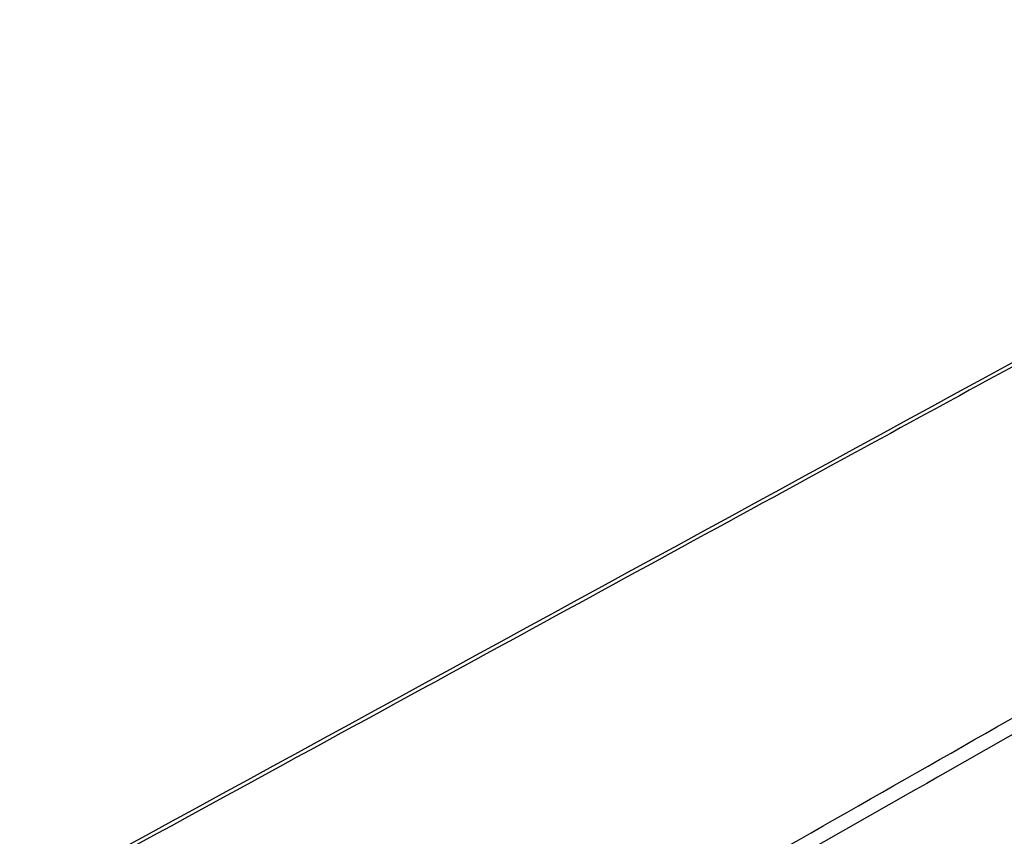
# Model space of a CAD drawing. Header units: millimetres. Extents: x -3.03 to 0.78, y -0.23 to 0.59.
# Tile 162 of 165: x 0.6412 to 0.676, y 0.2962 to 0.3251. Entities that reach past the tile are written whole.
import ezdxf

# ---------------------------------------------------------------- set-up
doc = ezdxf.new("R2010")
doc.units = ezdxf.units.MM

msp = doc.modelspace()

# ---------------------------------------------------------------- linework, layer by layer
at = {"color": 7, "linetype": 'Continuous', "lineweight": 25}
msp.add_open_spline([(0.641232, 0.293797), (0.66033, 0.304227), (0.679428, 0.314646), (0.698526, 0.325052)], degree=3, dxfattribs=at)
for points, knots in [([(0.698322, 0.3248), (0.692564, 0.321661), (0.686806, 0.31852), (0.681048, 0.315379), (0.677332, 0.313352), (0.673616, 0.311324), (0.6699, 0.309296), (0.665566, 0.306931), (0.661233, 0.304565), (0.6569, 0.302199), (0.651657, 0.299336), (0.646414, 0.296473), (0.641171, 0.293609)], [0.00049138, 0.00049138, 0.00049138, 0.00049138, 0.02451992, 0.02451992, 0.02451992, 0.04002634, 0.04002634, 0.04002634, 0.05810756, 0.05810756, 0.05810756, 0.07998385, 0.07998385, 0.07998385, 0.07998385]), ([(0.644917, 0.282486), (0.653847, 0.287574), (0.662778, 0.292665), (0.671707, 0.297758), (0.67602, 0.300218), (0.680332, 0.302678), (0.684645, 0.305139), (0.689204, 0.307741), (0.693763, 0.310344), (0.698322, 0.312947)], [0, 0, 0, 0, 0.03726266, 0.03726266, 0.03726266, 0.05525761, 0.05525761, 0.05525761, 0.07428298, 0.07428298, 0.07428298, 0.07428298]), ([(0.698526, 0.312459), (0.694567, 0.310203), (0.690608, 0.307946), (0.68665, 0.30569), (0.678496, 0.301045), (0.670343, 0.296401), (0.66219, 0.29176), (0.65646, 0.288498), (0.65073, 0.285237), (0.645, 0.281977)], [0.00049138, 0.00049138, 0.00049138, 0.00049138, 0.01700244, 0.01700244, 0.01700244, 0.05100731, 0.05100731, 0.05100731, 0.07490604, 0.07490604, 0.07490604, 0.07490604])]:
    msp.add_open_spline(points, degree=3, knots=knots, dxfattribs=at)

doc.saveas('drawing.dxf')
